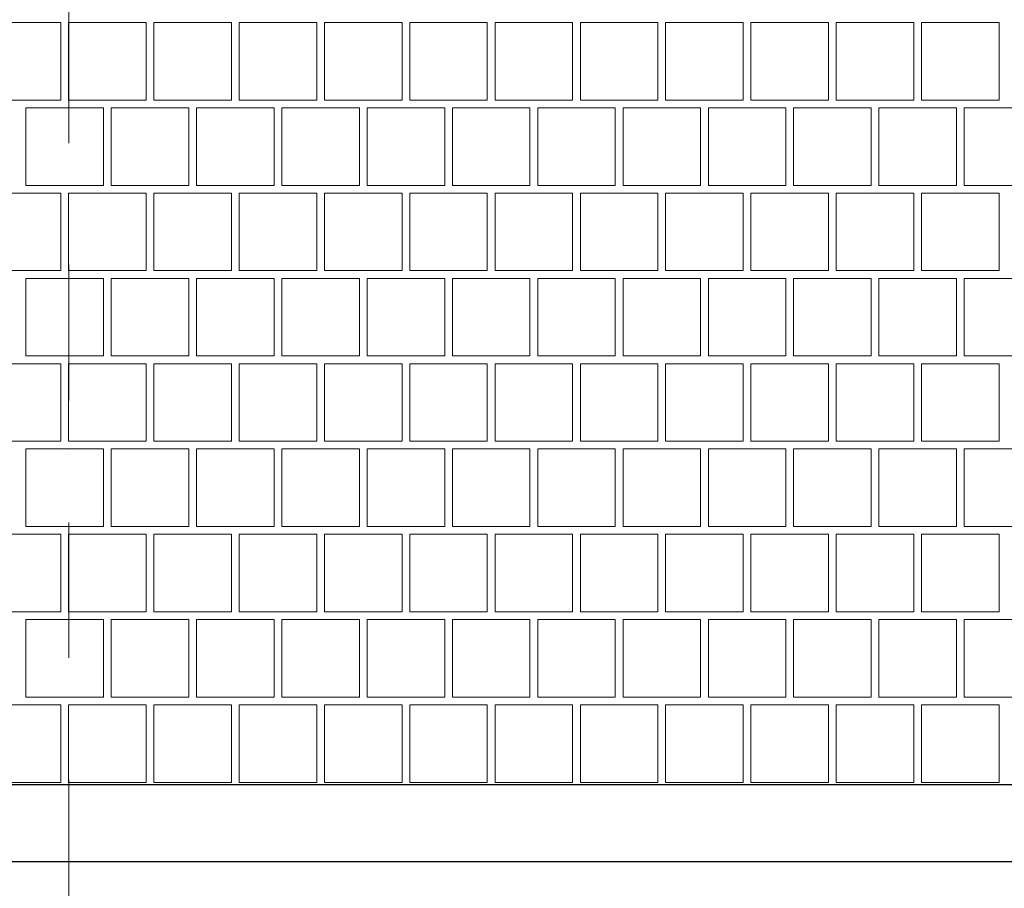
# Model space of a CAD drawing. Header units: millimetres. Extents: x -126271 to -88962, y -179170 to 5194.
# Tile 20 of 66: x -121994 to -120711, y -105392 to -104260. Entities that reach past the tile are written whole.
import ezdxf
from ezdxf.enums import TextEntityAlignment as Align

# ---------------------------------------------------------------- set-up
doc = ezdxf.new("R2010")
doc.units = ezdxf.units.MM
doc.header["$MEASUREMENT"] = 0
doc.linetypes.add('Kropki i Kreski', pattern=[335.138881, 176.388884, -88.194442, 0, -70.555556])
for name, color, linetype, lineweight, true_color in [('Nowe_2D - Rysunki i Obrazki_Nr_pióra__105', 7, 'Continuous', 13, 0xcccccc), ('Nowe_2D - Rysunki i Obrazki_Nr_pióra__61', 7, 'Continuous', 18, 0x6a6a6a), ('Nowe_Wymiarowanie - Ogólne_Nr_pióra__81', 7, 'Continuous', 13, 0x6a6a6a)]:
    doc.layers.add(name, color=color, linetype=linetype, lineweight=lineweight, true_color=true_color)
for name, color, linetype, lineweight in [('Nowe_2D - Rysunki i Obrazki_Nr_pióra__22', 8, 'Continuous', 25), ('Nowe_Osie_Nr_pióra__4', 8, 'Continuous', 13), ('Nowe_Wymiarowanie - Ogólne_Nr_pióra__42', 8, 'Continuous', 25)]:
    doc.layers.add(name, color=color, linetype=linetype, lineweight=lineweight)
doc.layers.add('Nowe_Osie', color=7, linetype='Continuous')
doc.layers.add('Nowe_Wymiarowanie - Ogólne', color=7, linetype='Continuous')
doc.styles.add('STYL_AUTOMATYCZNY_1', font='arial.ttf')
doc.dimstyles.new('STYL_AUTOMATYCZNY__1', dxfattribs={"dimtxt": 150, "dimasz": 47.5, "dimexe": 0.18, "dimexo": 0.0625, "dimgap": 0, "dimtad": 1, "dimtih": 1, "dimtoh": 1, "dimdec": 0, "dimlfac": 0.1, "dimzin": 0, "dimdsep": 46, "dimtxsty": 'STYL_AUTOMATYCZNY_1', "dimblk": 'ARROWHEAD_6', "dimblk1": 'ARROWHEAD_6', "dimblk2": 'ARROWHEAD_6', "dimcen": 0.09, "dimse1": 1, "dimse2": 1, "dimclrd": 256, "dimclre": 256, "dimclrt": 8, "dimazin": 0, "dimtfac": 1, "dimtdec": 4, "dimtmove": 0, "dimatfit": 3, "dimfxl": 0, "dimtolj": 1, "dimtzin": 0, "dimarcsym": 0})

# ---------------------------------------------------------------- blocks, each defined once
blk = doc.blocks.new('*X78')
at = {"layer": 'Nowe_2D - Rysunki i Obrazki_Nr_pióra__105', "color": 254, "linetype": 'Continuous', "lineweight": 13, "true_color": 0xcccccc}
for p, q in [((-122041.1, -104263.9), (-121990.6, -104263.9)), ((-121940.1, -104263.9), (-121990.6, -104263.9)), ((-121940.1, -104364.9), (-121940.1, -104263.9)), ((-121829, -104263.9), (-121930, -104263.9)), ((-121930, -104263.9), (-121930, -104364.9)), ((-121829, -104364.9), (-121829, -104263.9)), ((-121818.9, -104364.9), (-121818.9, -104263.9)), ((-121818.9, -104263.9), (-121768.4, -104263.9)), ((-121717.9, -104263.9), (-121768.4, -104263.9)), ((-121717.9, -104364.9), (-121717.9, -104263.9)), ((-121606.8, -104263.9), (-121707.8, -104263.9)), ((-121707.8, -104263.9), (-121707.8, -104364.9)), ((-121606.8, -104364.9), (-121606.8, -104263.9)), ((-121596.7, -104364.9), (-121596.7, -104263.9)), ((-121596.7, -104263.9), (-121546.2, -104263.9)), ((-121495.7, -104263.9), (-121546.2, -104263.9)), ((-121495.7, -104364.9), (-121495.7, -104263.9)), ((-121384.6, -104263.9), (-121485.6, -104263.9)), ((-121485.6, -104263.9), (-121485.6, -104364.9)), ((-121384.6, -104364.9), (-121384.6, -104263.9)), ((-121374.5, -104364.9), (-121374.5, -104263.9)), ((-121374.5, -104263.9), (-121324, -104263.9)), ((-121273.5, -104263.9), (-121324, -104263.9)), ((-121273.5, -104364.9), (-121273.5, -104263.9)), ((-121162.4, -104263.9), (-121263.4, -104263.9)), ((-121263.4, -104263.9), (-121263.4, -104364.9)), ((-121162.4, -104364.9), (-121162.4, -104263.9)), ((-121152.3, -104364.9), (-121152.3, -104263.9)), ((-121152.3, -104263.9), (-121101.8, -104263.9)), ((-121051.3, -104263.9), (-121101.8, -104263.9)), ((-121051.3, -104364.9), (-121051.3, -104263.9)), ((-120940.2, -104263.9), (-121041.2, -104263.9)), ((-121041.2, -104263.9), (-121041.2, -104364.9)), ((-120940.2, -104364.9), (-120940.2, -104263.9)), ((-120930.1, -104364.9), (-120930.1, -104263.9)), ((-120930.1, -104263.9), (-120879.6, -104263.9)), ((-120829.1, -104263.9), (-120879.6, -104263.9)), ((-120829.1, -104364.9), (-120829.1, -104263.9)), ((-120718, -104263.9), (-120819, -104263.9)), ((-120819, -104263.9), (-120819, -104364.9)), ((-120718, -104364.9), (-120718, -104263.9)), ((-121990.6, -104364.9), (-122041.1, -104364.9)), ((-121990.6, -104364.9), (-121940.1, -104364.9)), ((-121930, -104364.9), (-121829, -104364.9)), ((-121768.4, -104364.9), (-121818.9, -104364.9)), ((-121768.4, -104364.9), (-121717.9, -104364.9)), ((-121707.8, -104364.9), (-121606.8, -104364.9)), ((-121546.2, -104364.9), (-121596.7, -104364.9)), ((-121546.2, -104364.9), (-121495.7, -104364.9)), ((-121485.6, -104364.9), (-121384.6, -104364.9)), ((-121324, -104364.9), (-121374.5, -104364.9)), ((-121324, -104364.9), (-121273.5, -104364.9)), ((-121263.4, -104364.9), (-121162.4, -104364.9)), ((-121101.8, -104364.9), (-121152.3, -104364.9)), ((-121101.8, -104364.9), (-121051.3, -104364.9)), ((-121041.2, -104364.9), (-120940.2, -104364.9)), ((-120879.6, -104364.9), (-120930.1, -104364.9)), ((-120879.6, -104364.9), (-120829.1, -104364.9)), ((-120819, -104364.9), (-120718, -104364.9)), ((-121884.5, -104375), (-121985.5, -104375)), ((-121985.5, -104375), (-121985.5, -104476)), ((-121884.5, -104476), (-121884.5, -104375)), ((-121773.4, -104375), (-121874.4, -104375)), ((-121874.4, -104375), (-121874.4, -104476)), ((-121773.4, -104476), (-121773.4, -104375)), ((-121662.3, -104375), (-121763.3, -104375)), ((-121763.3, -104375), (-121763.3, -104476)), ((-121662.3, -104476), (-121662.3, -104375)), ((-121551.2, -104375), (-121652.2, -104375)), ((-121652.2, -104375), (-121652.2, -104476)), ((-121551.2, -104476), (-121551.2, -104375)), ((-121440.1, -104375), (-121541.1, -104375)), ((-121541.1, -104375), (-121541.1, -104476)), ((-121440.1, -104476), (-121440.1, -104375)), ((-121329, -104375), (-121430, -104375)), ((-121430, -104375), (-121430, -104476)), ((-121329, -104476), (-121329, -104375)), ((-121217.9, -104375), (-121318.9, -104375)), ((-121318.9, -104375), (-121318.9, -104476)), ((-121217.9, -104476), (-121217.9, -104375)), ((-121106.8, -104375), (-121207.8, -104375)), ((-121207.8, -104375), (-121207.8, -104476)), ((-121106.8, -104476), (-121106.8, -104375)), ((-120995.7, -104375), (-121096.7, -104375)), ((-121096.7, -104375), (-121096.7, -104476)), ((-120995.7, -104476), (-120995.7, -104375)), ((-120884.6, -104375), (-120985.6, -104375)), ((-120985.6, -104375), (-120985.6, -104476)), ((-120884.6, -104476), (-120884.6, -104375)), ((-120773.5, -104375), (-120874.5, -104375)), ((-120874.5, -104375), (-120874.5, -104476)), ((-120773.5, -104476), (-120773.5, -104375)), ((-120662.4, -104375), (-120763.4, -104375)), ((-120763.4, -104375), (-120763.4, -104476)), ((-121985.5, -104476), (-121884.5, -104476)), ((-121874.4, -104476), (-121773.4, -104476)), ((-121763.3, -104476), (-121662.3, -104476)), ((-121652.2, -104476), (-121551.2, -104476)), ((-121541.1, -104476), (-121440.1, -104476)), ((-121430, -104476), (-121329, -104476)), ((-121318.9, -104476), (-121217.9, -104476)), ((-121207.8, -104476), (-121106.8, -104476)), ((-121096.7, -104476), (-120995.7, -104476)), ((-120985.6, -104476), (-120884.6, -104476)), ((-120874.5, -104476), (-120773.5, -104476)), ((-120763.4, -104476), (-120662.4, -104476)), ((-122041.1, -104486.1), (-121990.6, -104486.1)), ((-121940.1, -104486.1), (-121990.6, -104486.1)), ((-121940.1, -104587.1), (-121940.1, -104486.1)), ((-121829, -104486.1), (-121930, -104486.1)), ((-121930, -104486.1), (-121930, -104587.1)), ((-121829, -104587.1), (-121829, -104486.1)), ((-121818.9, -104587.1), (-121818.9, -104486.1)), ((-121818.9, -104486.1), (-121768.4, -104486.1)), ((-121717.9, -104486.1), (-121768.4, -104486.1)), ((-121717.9, -104587.1), (-121717.9, -104486.1)), ((-121606.8, -104486.1), (-121707.8, -104486.1)), ((-121707.8, -104486.1), (-121707.8, -104587.1)), ((-121606.8, -104587.1), (-121606.8, -104486.1)), ((-121596.7, -104587.1), (-121596.7, -104486.1)), ((-121596.7, -104486.1), (-121546.2, -104486.1)), ((-121495.7, -104486.1), (-121546.2, -104486.1)), ((-121495.7, -104587.1), (-121495.7, -104486.1)), ((-121384.6, -104486.1), (-121485.6, -104486.1)), ((-121485.6, -104486.1), (-121485.6, -104587.1)), ((-121384.6, -104587.1), (-121384.6, -104486.1)), ((-121374.5, -104587.1), (-121374.5, -104486.1)), ((-121374.5, -104486.1), (-121324, -104486.1)), ((-121273.5, -104486.1), (-121324, -104486.1)), ((-121273.5, -104587.1), (-121273.5, -104486.1)), ((-121162.4, -104486.1), (-121263.4, -104486.1)), ((-121263.4, -104486.1), (-121263.4, -104587.1)), ((-121162.4, -104587.1), (-121162.4, -104486.1)), ((-121152.3, -104587.1), (-121152.3, -104486.1)), ((-121152.3, -104486.1), (-121101.8, -104486.1)), ((-121051.3, -104486.1), (-121101.8, -104486.1)), ((-121051.3, -104587.1), (-121051.3, -104486.1)), ((-120940.2, -104486.1), (-121041.2, -104486.1)), ((-121041.2, -104486.1), (-121041.2, -104587.1)), ((-120940.2, -104587.1), (-120940.2, -104486.1)), ((-120930.1, -104587.1), (-120930.1, -104486.1)), ((-120930.1, -104486.1), (-120879.6, -104486.1)), ((-120829.1, -104486.1), (-120879.6, -104486.1)), ((-120829.1, -104587.1), (-120829.1, -104486.1)), ((-120718, -104486.1), (-120819, -104486.1)), ((-120819, -104486.1), (-120819, -104587.1)), ((-120718, -104587.1), (-120718, -104486.1)), ((-121990.6, -104587.1), (-122041.1, -104587.1)), ((-121990.6, -104587.1), (-121940.1, -104587.1)), ((-121884.5, -104597.2), (-121985.5, -104597.2)), ((-121985.5, -104597.2), (-121985.5, -104698.2)), ((-121930, -104587.1), (-121829, -104587.1)), ((-121884.5, -104698.2), (-121884.5, -104597.2)), ((-121773.4, -104597.2), (-121874.4, -104597.2)), ((-121874.4, -104597.2), (-121874.4, -104698.2)), ((-121768.4, -104587.1), (-121818.9, -104587.1)), ((-121773.4, -104698.2), (-121773.4, -104597.2)), ((-121768.4, -104587.1), (-121717.9, -104587.1)), ((-121662.3, -104597.2), (-121763.3, -104597.2)), ((-121763.3, -104597.2), (-121763.3, -104698.2)), ((-121707.8, -104587.1), (-121606.8, -104587.1)), ((-121662.3, -104698.2), (-121662.3, -104597.2)), ((-121551.2, -104597.2), (-121652.2, -104597.2)), ((-121652.2, -104597.2), (-121652.2, -104698.2)), ((-121546.2, -104587.1), (-121596.7, -104587.1)), ((-121551.2, -104698.2), (-121551.2, -104597.2)), ((-121546.2, -104587.1), (-121495.7, -104587.1)), ((-121440.1, -104597.2), (-121541.1, -104597.2)), ((-121541.1, -104597.2), (-121541.1, -104698.2)), ((-121485.6, -104587.1), (-121384.6, -104587.1)), ((-121440.1, -104698.2), (-121440.1, -104597.2)), ((-121329, -104597.2), (-121430, -104597.2)), ((-121430, -104597.2), (-121430, -104698.2)), ((-121324, -104587.1), (-121374.5, -104587.1)), ((-121329, -104698.2), (-121329, -104597.2)), ((-121324, -104587.1), (-121273.5, -104587.1)), ((-121217.9, -104597.2), (-121318.9, -104597.2)), ((-121318.9, -104597.2), (-121318.9, -104698.2)), ((-121263.4, -104587.1), (-121162.4, -104587.1)), ((-121217.9, -104698.2), (-121217.9, -104597.2)), ((-121106.8, -104597.2), (-121207.8, -104597.2)), ((-121207.8, -104597.2), (-121207.8, -104698.2)), ((-121101.8, -104587.1), (-121152.3, -104587.1)), ((-121106.8, -104698.2), (-121106.8, -104597.2)), ((-121101.8, -104587.1), (-121051.3, -104587.1)), ((-120995.7, -104597.2), (-121096.7, -104597.2)), ((-121096.7, -104597.2), (-121096.7, -104698.2)), ((-121041.2, -104587.1), (-120940.2, -104587.1)), ((-120995.7, -104698.2), (-120995.7, -104597.2)), ((-120884.6, -104597.2), (-120985.6, -104597.2)), ((-120985.6, -104597.2), (-120985.6, -104698.2)), ((-120879.6, -104587.1), (-120930.1, -104587.1)), ((-120884.6, -104698.2), (-120884.6, -104597.2)), ((-120879.6, -104587.1), (-120829.1, -104587.1)), ((-120773.5, -104597.2), (-120874.5, -104597.2)), ((-120874.5, -104597.2), (-120874.5, -104698.2)), ((-120819, -104587.1), (-120718, -104587.1)), ((-120773.5, -104698.2), (-120773.5, -104597.2)), ((-120662.4, -104597.2), (-120763.4, -104597.2)), ((-120763.4, -104597.2), (-120763.4, -104698.2)), ((-121985.5, -104698.2), (-121884.5, -104698.2)), ((-121874.4, -104698.2), (-121773.4, -104698.2)), ((-121763.3, -104698.2), (-121662.3, -104698.2)), ((-121652.2, -104698.2), (-121551.2, -104698.2)), ((-121541.1, -104698.2), (-121440.1, -104698.2)), ((-121430, -104698.2), (-121329, -104698.2)), ((-121318.9, -104698.2), (-121217.9, -104698.2)), ((-121207.8, -104698.2), (-121106.8, -104698.2)), ((-121096.7, -104698.2), (-120995.7, -104698.2)), ((-120985.6, -104698.2), (-120884.6, -104698.2)), ((-120874.5, -104698.2), (-120773.5, -104698.2)), ((-120763.4, -104698.2), (-120662.4, -104698.2)), ((-122041.1, -104708.3), (-121990.6, -104708.3)), ((-121940.1, -104708.3), (-121990.6, -104708.3)), ((-121940.1, -104809.3), (-121940.1, -104708.3)), ((-121829, -104708.3), (-121930, -104708.3)), ((-121930, -104708.3), (-121930, -104809.3)), ((-121829, -104809.3), (-121829, -104708.3)), ((-121818.9, -104809.3), (-121818.9, -104708.3)), ((-121818.9, -104708.3), (-121768.4, -104708.3)), ((-121717.9, -104708.3), (-121768.4, -104708.3)), ((-121717.9, -104809.3), (-121717.9, -104708.3)), ((-121606.8, -104708.3), (-121707.8, -104708.3)), ((-121707.8, -104708.3), (-121707.8, -104809.3)), ((-121606.8, -104809.3), (-121606.8, -104708.3)), ((-121596.7, -104809.3), (-121596.7, -104708.3)), ((-121596.7, -104708.3), (-121546.2, -104708.3)), ((-121495.7, -104708.3), (-121546.2, -104708.3)), ((-121495.7, -104809.3), (-121495.7, -104708.3)), ((-121384.6, -104708.3), (-121485.6, -104708.3)), ((-121485.6, -104708.3), (-121485.6, -104809.3)), ((-121384.6, -104809.3), (-121384.6, -104708.3)), ((-121374.5, -104809.3), (-121374.5, -104708.3)), ((-121374.5, -104708.3), (-121324, -104708.3)), ((-121273.5, -104708.3), (-121324, -104708.3)), ((-121273.5, -104809.3), (-121273.5, -104708.3)), ((-121162.4, -104708.3), (-121263.4, -104708.3)), ((-121263.4, -104708.3), (-121263.4, -104809.3)), ((-121162.4, -104809.3), (-121162.4, -104708.3)), ((-121152.3, -104809.3), (-121152.3, -104708.3)), ((-121152.3, -104708.3), (-121101.8, -104708.3)), ((-121051.3, -104708.3), (-121101.8, -104708.3)), ((-121051.3, -104809.3), (-121051.3, -104708.3)), ((-120940.2, -104708.3), (-121041.2, -104708.3)), ((-121041.2, -104708.3), (-121041.2, -104809.3)), ((-120940.2, -104809.3), (-120940.2, -104708.3)), ((-120930.1, -104809.3), (-120930.1, -104708.3)), ((-120930.1, -104708.3), (-120879.6, -104708.3)), ((-120829.1, -104708.3), (-120879.6, -104708.3)), ((-120829.1, -104809.3), (-120829.1, -104708.3)), ((-120718, -104708.3), (-120819, -104708.3)), ((-120819, -104708.3), (-120819, -104809.3)), ((-120718, -104809.3), (-120718, -104708.3)), ((-121990.6, -104809.3), (-122041.1, -104809.3)), ((-121990.6, -104809.3), (-121940.1, -104809.3)), ((-121930, -104809.3), (-121829, -104809.3)), ((-121768.4, -104809.3), (-121818.9, -104809.3)), ((-121768.4, -104809.3), (-121717.9, -104809.3)), ((-121707.8, -104809.3), (-121606.8, -104809.3)), ((-121546.2, -104809.3), (-121596.7, -104809.3)), ((-121546.2, -104809.3), (-121495.7, -104809.3)), ((-121485.6, -104809.3), (-121384.6, -104809.3)), ((-121324, -104809.3), (-121374.5, -104809.3)), ((-121324, -104809.3), (-121273.5, -104809.3)), ((-121263.4, -104809.3), (-121162.4, -104809.3)), ((-121101.8, -104809.3), (-121152.3, -104809.3)), ((-121101.8, -104809.3), (-121051.3, -104809.3)), ((-121041.2, -104809.3), (-120940.2, -104809.3)), ((-120879.6, -104809.3), (-120930.1, -104809.3)), ((-120879.6, -104809.3), (-120829.1, -104809.3)), ((-120819, -104809.3), (-120718, -104809.3)), ((-121884.5, -104819.4), (-121985.5, -104819.4)), ((-121985.5, -104819.4), (-121985.5, -104920.4)), ((-121884.5, -104920.4), (-121884.5, -104819.4)), ((-121773.4, -104819.4), (-121874.4, -104819.4)), ((-121874.4, -104819.4), (-121874.4, -104920.4)), ((-121773.4, -104920.4), (-121773.4, -104819.4)), ((-121662.3, -104819.4), (-121763.3, -104819.4)), ((-121763.3, -104819.4), (-121763.3, -104920.4)), ((-121662.3, -104920.4), (-121662.3, -104819.4)), ((-121551.2, -104819.4), (-121652.2, -104819.4)), ((-121652.2, -104819.4), (-121652.2, -104920.4)), ((-121551.2, -104920.4), (-121551.2, -104819.4)), ((-121440.1, -104819.4), (-121541.1, -104819.4)), ((-121541.1, -104819.4), (-121541.1, -104920.4)), ((-121440.1, -104920.4), (-121440.1, -104819.4)), ((-121329, -104819.4), (-121430, -104819.4)), ((-121430, -104819.4), (-121430, -104920.4)), ((-121329, -104920.4), (-121329, -104819.4)), ((-121217.9, -104819.4), (-121318.9, -104819.4)), ((-121318.9, -104819.4), (-121318.9, -104920.4)), ((-121217.9, -104920.4), (-121217.9, -104819.4)), ((-121106.8, -104819.4), (-121207.8, -104819.4)), ((-121207.8, -104819.4), (-121207.8, -104920.4)), ((-121106.8, -104920.4), (-121106.8, -104819.4)), ((-120995.7, -104819.4), (-121096.7, -104819.4)), ((-121096.7, -104819.4), (-121096.7, -104920.4)), ((-120995.7, -104920.4), (-120995.7, -104819.4)), ((-120884.6, -104819.4), (-120985.6, -104819.4)), ((-120985.6, -104819.4), (-120985.6, -104920.4)), ((-120884.6, -104920.4), (-120884.6, -104819.4)), ((-120773.5, -104819.4), (-120874.5, -104819.4)), ((-120874.5, -104819.4), (-120874.5, -104920.4)), ((-120773.5, -104920.4), (-120773.5, -104819.4)), ((-120662.4, -104819.4), (-120763.4, -104819.4)), ((-120763.4, -104819.4), (-120763.4, -104920.4)), ((-121985.5, -104920.4), (-121884.5, -104920.4)), ((-121874.4, -104920.4), (-121773.4, -104920.4)), ((-121763.3, -104920.4), (-121662.3, -104920.4)), ((-121652.2, -104920.4), (-121551.2, -104920.4)), ((-121541.1, -104920.4), (-121440.1, -104920.4)), ((-121430, -104920.4), (-121329, -104920.4)), ((-121318.9, -104920.4), (-121217.9, -104920.4)), ((-121207.8, -104920.4), (-121106.8, -104920.4)), ((-121096.7, -104920.4), (-120995.7, -104920.4)), ((-120985.6, -104920.4), (-120884.6, -104920.4)), ((-120874.5, -104920.4), (-120773.5, -104920.4)), ((-120763.4, -104920.4), (-120662.4, -104920.4)), ((-122041.1, -104930.5), (-121990.6, -104930.5)), ((-121940.1, -104930.5), (-121990.6, -104930.5)), ((-121940.1, -105031.5), (-121940.1, -104930.5)), ((-121829, -104930.5), (-121930, -104930.5)), ((-121930, -104930.5), (-121930, -105031.5)), ((-121829, -105031.5), (-121829, -104930.5)), ((-121818.9, -105031.5), (-121818.9, -104930.5)), ((-121818.9, -104930.5), (-121768.4, -104930.5)), ((-121717.9, -104930.5), (-121768.4, -104930.5)), ((-121717.9, -105031.5), (-121717.9, -104930.5)), ((-121606.8, -104930.5), (-121707.8, -104930.5)), ((-121707.8, -104930.5), (-121707.8, -105031.5)), ((-121606.8, -105031.5), (-121606.8, -104930.5)), ((-121596.7, -105031.5), (-121596.7, -104930.5)), ((-121596.7, -104930.5), (-121546.2, -104930.5)), ((-121495.7, -104930.5), (-121546.2, -104930.5)), ((-121495.7, -105031.5), (-121495.7, -104930.5)), ((-121384.6, -104930.5), (-121485.6, -104930.5)), ((-121485.6, -104930.5), (-121485.6, -105031.5)), ((-121384.6, -105031.5), (-121384.6, -104930.5)), ((-121374.5, -105031.5), (-121374.5, -104930.5)), ((-121374.5, -104930.5), (-121324, -104930.5)), ((-121273.5, -104930.5), (-121324, -104930.5)), ((-121273.5, -105031.5), (-121273.5, -104930.5)), ((-121162.4, -104930.5), (-121263.4, -104930.5)), ((-121263.4, -104930.5), (-121263.4, -105031.5)), ((-121162.4, -105031.5), (-121162.4, -104930.5)), ((-121152.3, -105031.5), (-121152.3, -104930.5)), ((-121152.3, -104930.5), (-121101.8, -104930.5)), ((-121051.3, -104930.5), (-121101.8, -104930.5)), ((-121051.3, -105031.5), (-121051.3, -104930.5)), ((-120940.2, -104930.5), (-121041.2, -104930.5)), ((-121041.2, -104930.5), (-121041.2, -105031.5)), ((-120940.2, -105031.5), (-120940.2, -104930.5)), ((-120930.1, -105031.5), (-120930.1, -104930.5)), ((-120930.1, -104930.5), (-120879.6, -104930.5)), ((-120829.1, -104930.5), (-120879.6, -104930.5)), ((-120829.1, -105031.5), (-120829.1, -104930.5)), ((-120718, -104930.5), (-120819, -104930.5)), ((-120819, -104930.5), (-120819, -105031.5)), ((-120718, -105031.5), (-120718, -104930.5)), ((-121990.6, -105031.5), (-122041.1, -105031.5)), ((-121990.6, -105031.5), (-121940.1, -105031.5)), ((-121930, -105031.5), (-121829, -105031.5)), ((-121768.4, -105031.5), (-121818.9, -105031.5)), ((-121768.4, -105031.5), (-121717.9, -105031.5)), ((-121707.8, -105031.5), (-121606.8, -105031.5)), ((-121546.2, -105031.5), (-121596.7, -105031.5)), ((-121546.2, -105031.5), (-121495.7, -105031.5)), ((-121485.6, -105031.5), (-121384.6, -105031.5)), ((-121324, -105031.5), (-121374.5, -105031.5)), ((-121324, -105031.5), (-121273.5, -105031.5)), ((-121263.4, -105031.5), (-121162.4, -105031.5)), ((-121101.8, -105031.5), (-121152.3, -105031.5)), ((-121101.8, -105031.5), (-121051.3, -105031.5)), ((-121041.2, -105031.5), (-120940.2, -105031.5)), ((-120879.6, -105031.5), (-120930.1, -105031.5)), ((-120879.6, -105031.5), (-120829.1, -105031.5)), ((-120819, -105031.5), (-120718, -105031.5)), ((-121884.5, -105041.6), (-121985.5, -105041.6)), ((-121985.5, -105041.6), (-121985.5, -105142.6)), ((-121884.5, -105142.6), (-121884.5, -105041.6)), ((-121773.4, -105041.6), (-121874.4, -105041.6)), ((-121874.4, -105041.6), (-121874.4, -105142.6)), ((-121773.4, -105142.6), (-121773.4, -105041.6)), ((-121662.3, -105041.6), (-121763.3, -105041.6)), ((-121763.3, -105041.6), (-121763.3, -105142.6)), ((-121662.3, -105142.6), (-121662.3, -105041.6)), ((-121551.2, -105041.6), (-121652.2, -105041.6)), ((-121652.2, -105041.6), (-121652.2, -105142.6)), ((-121551.2, -105142.6), (-121551.2, -105041.6)), ((-121440.1, -105041.6), (-121541.1, -105041.6)), ((-121541.1, -105041.6), (-121541.1, -105142.6)), ((-121440.1, -105142.6), (-121440.1, -105041.6)), ((-121329, -105041.6), (-121430, -105041.6)), ((-121430, -105041.6), (-121430, -105142.6)), ((-121329, -105142.6), (-121329, -105041.6)), ((-121217.9, -105041.6), (-121318.9, -105041.6)), ((-121318.9, -105041.6), (-121318.9, -105142.6)), ((-121217.9, -105142.6), (-121217.9, -105041.6)), ((-121106.8, -105041.6), (-121207.8, -105041.6)), ((-121207.8, -105041.6), (-121207.8, -105142.6)), ((-121106.8, -105142.6), (-121106.8, -105041.6)), ((-120995.7, -105041.6), (-121096.7, -105041.6)), ((-121096.7, -105041.6), (-121096.7, -105142.6)), ((-120995.7, -105142.6), (-120995.7, -105041.6)), ((-120884.6, -105041.6), (-120985.6, -105041.6)), ((-120985.6, -105041.6), (-120985.6, -105142.6)), ((-120884.6, -105142.6), (-120884.6, -105041.6)), ((-120773.5, -105041.6), (-120874.5, -105041.6)), ((-120874.5, -105041.6), (-120874.5, -105142.6)), ((-120773.5, -105142.6), (-120773.5, -105041.6)), ((-120662.4, -105041.6), (-120763.4, -105041.6)), ((-120763.4, -105041.6), (-120763.4, -105142.6)), ((-121985.5, -105142.6), (-121884.5, -105142.6)), ((-121874.4, -105142.6), (-121773.4, -105142.6)), ((-121763.3, -105142.6), (-121662.3, -105142.6)), ((-121652.2, -105142.6), (-121551.2, -105142.6)), ((-121541.1, -105142.6), (-121440.1, -105142.6)), ((-121430, -105142.6), (-121329, -105142.6)), ((-121318.9, -105142.6), (-121217.9, -105142.6)), ((-121207.8, -105142.6), (-121106.8, -105142.6)), ((-121096.7, -105142.6), (-120995.7, -105142.6)), ((-120985.6, -105142.6), (-120884.6, -105142.6)), ((-120874.5, -105142.6), (-120773.5, -105142.6)), ((-120763.4, -105142.6), (-120662.4, -105142.6)), ((-122041.1, -105152.7), (-121990.6, -105152.7)), ((-121940.1, -105152.7), (-121990.6, -105152.7)), ((-121940.1, -105253.7), (-121940.1, -105152.7)), ((-121829, -105152.7), (-121930, -105152.7)), ((-121930, -105152.7), (-121930, -105253.7)), ((-121829, -105253.7), (-121829, -105152.7)), ((-121818.9, -105253.7), (-121818.9, -105152.7)), ((-121818.9, -105152.7), (-121768.4, -105152.7)), ((-121717.9, -105152.7), (-121768.4, -105152.7)), ((-121717.9, -105253.7), (-121717.9, -105152.7)), ((-121606.8, -105152.7), (-121707.8, -105152.7)), ((-121707.8, -105152.7), (-121707.8, -105253.7)), ((-121606.8, -105253.7), (-121606.8, -105152.7)), ((-121596.7, -105253.7), (-121596.7, -105152.7)), ((-121596.7, -105152.7), (-121546.2, -105152.7)), ((-121495.7, -105152.7), (-121546.2, -105152.7)), ((-121495.7, -105253.7), (-121495.7, -105152.7)), ((-121384.6, -105152.7), (-121485.6, -105152.7)), ((-121485.6, -105152.7), (-121485.6, -105253.7)), ((-121384.6, -105253.7), (-121384.6, -105152.7)), ((-121374.5, -105253.7), (-121374.5, -105152.7)), ((-121374.5, -105152.7), (-121324, -105152.7)), ((-121273.5, -105152.7), (-121324, -105152.7)), ((-121273.5, -105253.7), (-121273.5, -105152.7)), ((-121162.4, -105152.7), (-121263.4, -105152.7)), ((-121263.4, -105152.7), (-121263.4, -105253.7)), ((-121162.4, -105253.7), (-121162.4, -105152.7)), ((-121152.3, -105253.7), (-121152.3, -105152.7)), ((-121152.3, -105152.7), (-121101.8, -105152.7)), ((-121051.3, -105152.7), (-121101.8, -105152.7)), ((-121051.3, -105253.7), (-121051.3, -105152.7)), ((-120940.2, -105152.7), (-121041.2, -105152.7)), ((-121041.2, -105152.7), (-121041.2, -105253.7)), ((-120940.2, -105253.7), (-120940.2, -105152.7)), ((-120930.1, -105253.7), (-120930.1, -105152.7)), ((-120930.1, -105152.7), (-120879.6, -105152.7)), ((-120829.1, -105152.7), (-120879.6, -105152.7)), ((-120829.1, -105253.7), (-120829.1, -105152.7)), ((-120718, -105152.7), (-120819, -105152.7)), ((-120819, -105152.7), (-120819, -105253.7)), ((-120718, -105253.7), (-120718, -105152.7)), ((-121990.6, -105253.7), (-122041.1, -105253.7)), ((-121990.6, -105253.7), (-121940.1, -105253.7)), ((-121930, -105253.7), (-121829, -105253.7)), ((-121768.4, -105253.7), (-121818.9, -105253.7)), ((-121768.4, -105253.7), (-121717.9, -105253.7)), ((-121707.8, -105253.7), (-121606.8, -105253.7)), ((-121546.2, -105253.7), (-121596.7, -105253.7)), ((-121546.2, -105253.7), (-121495.7, -105253.7)), ((-121485.6, -105253.7), (-121384.6, -105253.7)), ((-121324, -105253.7), (-121374.5, -105253.7)), ((-121324, -105253.7), (-121273.5, -105253.7)), ((-121263.4, -105253.7), (-121162.4, -105253.7)), ((-121101.8, -105253.7), (-121152.3, -105253.7)), ((-121101.8, -105253.7), (-121051.3, -105253.7)), ((-121041.2, -105253.7), (-120940.2, -105253.7)), ((-120879.6, -105253.7), (-120930.1, -105253.7)), ((-120879.6, -105253.7), (-120829.1, -105253.7)), ((-120819, -105253.7), (-120718, -105253.7))]:
    blk.add_line(p, q, dxfattribs=at)
blk = doc.blocks.new('Wypełnienie_6_1', base_point=(0, 0))
at = {"layer": 'Nowe_2D - Rysunki i Obrazki_Nr_pióra__61', "color": 251, "linetype": 'Continuous', "lineweight": 18, "true_color": 0x6a6a6a, "flags": 128}
blk.add_lwpolyline([(-123919.5, -89334.3), (-123919.5, -89156.6), (-111869.6, -89156.6), (-111869.6, -88443.6), (-106115.7, -88443.6), (-106115.7, -89156.6), (-92839.5, -89156.6), (-92839.5, -102678.1), (-92839.5, -102776.9), (-92839.5, -105256.6), (-123919.5, -105256.6), (-123919.5, -90576.6), (-125357.6, -90576.6), (-125357.6, -89334.3)], close=True, dxfattribs=at)
at = {"layer": 'Nowe_2D - Rysunki i Obrazki_Nr_pióra__105', "color": 254, "linetype": 'Continuous', "lineweight": 13, "true_color": 0xcccccc}
blk.add_blockref('*X78', (0, 0), dxfattribs=at)
blk = doc.blocks.new('Standardowy znacznik osi_4')
at = {"layer": 'Nowe_Osie_Nr_pióra__4', "color": 8, "linetype": 'Kropki i Kreski', "lineweight": 13}
blk.add_line((1000, 0), (16473, 0), dxfattribs=at)
at = {"layer": 'Nowe_Osie_Nr_pióra__4', "color": 8, "lineweight": 13, "style": 'STYL_AUTOMATYCZNY_1'}
for tag, p in [('AC_MarkerText_1_0', (-67.9, -57.1)), ('AC_MarkerText_1_1', (17905.2, -57.1))]:
    blk.add_attdef(tag, text='', height=250, rotation=270, dxfattribs=at).set_placement(p, align=Align.TOP_CENTER)
blk = doc.blocks.new('*D343')
at = {"layer": 'Nowe_Wymiarowanie - Ogólne_Nr_pióra__81', "color": 251, "linetype": 'Continuous', "lineweight": 13, "true_color": 0x6a6a6a}
for p, q in [((-121039.5, -105779.7), (-121039.5, -105873.5)), ((-119619.5, -105779.7), (-119619.5, -105873.5)), ((-121064.5, -105851.6), (-121014.5, -105801.6)), ((-119644.5, -105851.6), (-119594.5, -105801.6)), ((-121039.5, -105826.6), (-121119.5, -105826.6)), ((-119619.5, -105826.6), (-121039.5, -105826.6)), ((-118229.5, -105826.6), (-119619.5, -105826.6))]:
    blk.add_line(p, q, dxfattribs=at)
at = {"layer": 'Nowe_Wymiarowanie - Ogólne_Nr_pióra__42', "color": 8, "lineweight": 25, "char_height": 150, "attachment_point": 7, "style": 'STYL_AUTOMATYCZNY_1'}
for s, insert in [('\\A1;{\\pql;\\fArial|b0|i0|c238|p0;\\W1.000000;8}', (-121014.5, -105796.6)), ('\\A1;{\\pql;\\fArial|b0|i0|c238|p0;\\W1.000000;142}', (-120443.9, -105796.6))]:
    blk.add_mtext(s, dxfattribs=dict(at, insert=insert))
blk = doc.blocks.new('ARROWHEAD_6')
at = {"color": 0, "linetype": 'Continuous', "lineweight": 0}
for p, q in [((-0.5, -0.5), (0.5, 0.5)), ((0, 0), (-1, 0))]:
    blk.add_line(p, q, dxfattribs=at)
blk = doc.blocks.new('*D344')
at = {"layer": 'Nowe_Wymiarowanie - Ogólne_Nr_pióra__81', "color": 251, "linetype": 'Continuous', "lineweight": 13, "true_color": 0x6a6a6a}
for p, q in [((-121144.5, -105851.6), (-121094.5, -105801.6)), ((-121064.5, -105851.6), (-121014.5, -105801.6)), ((-121039.5, -105826.6), (-121119.5, -105826.6))]:
    blk.add_line(p, q, dxfattribs=at)
blk = doc.blocks.new('*D345')
at = {"layer": 'Nowe_Wymiarowanie - Ogólne_Nr_pióra__81', "color": 251, "linetype": 'Continuous', "lineweight": 13, "true_color": 0x6a6a6a}
for p, q in [((-122319.5, -105779.7), (-122319.5, -105873.5)), ((-121119.5, -105779.7), (-121119.5, -105873.5)), ((-122294.5, -105801.6), (-122344.5, -105851.6)), ((-121144.5, -105851.6), (-121094.5, -105801.6)), ((-122319.5, -105826.6), (-122357, -105826.6)), ((-121119.5, -105826.6), (-122319.5, -105826.6)), ((-121039.5, -105826.6), (-121119.5, -105826.6))]:
    blk.add_line(p, q, dxfattribs=at)
at = {"layer": 'Nowe_Wymiarowanie - Ogólne_Nr_pióra__42', "color": 8, "lineweight": 25, "insert": (-121891.1, -105796.6), "char_height": 150, "attachment_point": 7, "style": 'STYL_AUTOMATYCZNY_1'}
blk.add_mtext('\\A1;{\\pql;\\fArial|b0|i0|c238|p0;\\W1.000000;120}', dxfattribs=at)
blk = doc.blocks.new('*D349')
at = {"layer": 'Nowe_Wymiarowanie - Ogólne_Nr_pióra__81', "color": 251, "linetype": 'Continuous', "lineweight": 13, "true_color": 0x6a6a6a}
for p, q in [((-121039.5, -106079.8), (-121039.5, -106173.6)), ((-112029.5, -106079.8), (-112029.5, -106173.6)), ((-121064.5, -106151.7), (-121014.5, -106101.7)), ((-112054.5, -106151.7), (-112004.5, -106101.7)), ((-112029.5, -106126.7), (-121039.5, -106126.7)), ((-105729.5, -106126.7), (-112029.5, -106126.7))]:
    blk.add_line(p, q, dxfattribs=at)
at = {"layer": 'Nowe_Wymiarowanie - Ogólne_Nr_pióra__42', "color": 8, "lineweight": 25, "insert": (-116706.1, -106096.7), "char_height": 150, "attachment_point": 7, "style": 'STYL_AUTOMATYCZNY_1'}
blk.add_mtext('\\A1;{\\pql;\\fArial|b0|i0|c238|p0;\\W1.000000;901}', dxfattribs=at)
blk = doc.blocks.new('*D350')
at = {"layer": 'Nowe_Wymiarowanie - Ogólne_Nr_pióra__81', "color": 251, "linetype": 'Continuous', "lineweight": 13, "true_color": 0x6a6a6a}
for p, q in [((-122319.5, -106079.8), (-122319.5, -106173.6)), ((-121039.5, -106079.8), (-121039.5, -106173.6)), ((-122294.5, -106101.7), (-122344.5, -106151.7)), ((-121064.5, -106151.7), (-121014.5, -106101.7)), ((-122319.5, -106126.7), (-122357, -106126.7)), ((-121039.5, -106126.7), (-122319.5, -106126.7)), ((-112029.5, -106126.7), (-121039.5, -106126.7))]:
    blk.add_line(p, q, dxfattribs=at)
at = {"layer": 'Nowe_Wymiarowanie - Ogólne_Nr_pióra__42', "color": 8, "lineweight": 25, "insert": (-121851.1, -106096.7), "char_height": 150, "attachment_point": 7, "style": 'STYL_AUTOMATYCZNY_1'}
blk.add_mtext('\\A1;{\\pql;\\fArial|b0|i0|c238|p0;\\W1.000000;128}', dxfattribs=at)
blk = doc.blocks.new('*D355')
at = {"layer": 'Nowe_Wymiarowanie - Ogólne_Nr_pióra__81', "color": 251, "linetype": 'Continuous', "lineweight": 13, "true_color": 0x6a6a6a}
for p, q in [((-122319.5, -106379.7), (-122319.5, -106473.5)), ((-121929.5, -106379.7), (-121929.5, -106473.5)), ((-122294.5, -106401.6), (-122344.5, -106451.6)), ((-121954.5, -106451.6), (-121904.5, -106401.6)), ((-122319.5, -106426.6), (-122357, -106426.6)), ((-121929.5, -106426.6), (-122319.5, -106426.6)), ((-112029.5, -106426.6), (-121929.5, -106426.6))]:
    blk.add_line(p, q, dxfattribs=at)
at = {"layer": 'Nowe_Wymiarowanie - Ogólne_Nr_pióra__42', "color": 8, "lineweight": 25, "insert": (-122238.9, -106396.6), "char_height": 150, "attachment_point": 7, "style": 'STYL_AUTOMATYCZNY_1'}
blk.add_mtext('\\A1;{\\pql;\\fArial|b0|i0|c238|p0;\\W1.000000;39}', dxfattribs=at)

msp = doc.modelspace()

# ---------------------------------------------------------------- linework, layer by layer
at = {"layer": 'Nowe_2D - Rysunki i Obrazki_Nr_pióra__22', "color": 8, "linetype": 'Continuous', "lineweight": 25, "flags": 128}
for points in [[(-123919.5, -90576.6), (-123919.5, -105256.6), (-105338.5, -105256.6)], [(-124019.5, -90676.1), (-124019.5, -105356.6), (-105338.5, -105356.6)]]:
    msp.add_lwpolyline(points, dxfattribs=at)

# ---------------------------------------------------------------- block references
at = {"layer": 'Nowe_2D - Rysunki i Obrazki_Nr_pióra__105', "color": 254, "linetype": 'Continuous', "lineweight": 13, "true_color": 0xcccccc}
msp.add_blockref('Wypełnienie_6_1', (0, 0), dxfattribs=at)
at = {"layer": 'Nowe_Osie', "color": 8, "linetype": 'Continuous', "lineweight": 15, "zscale": 1000, "rotation": 90}
msp.add_blockref('Standardowy znacznik osi_4', (-121929.5, -106426.6), dxfattribs=at)

# ---------------------------------------------------------------- dimensions: what is measured, and where the dimension line sits
at = {"layer": 'Nowe_Wymiarowanie - Ogólne', "color": 251, "linetype": 'Continuous', "lineweight": 13, "true_color": 0x6a6a6a}
for base, p1, p2, picture, middle in [((-121039.5, -106126.7), (-112029.5, -102966.6), (-121039.5, -103836.6), '*D349', (-116534.9, -106021.7)), ((-122319.5, -105826.6), (-121119.5, -103136.6), (-122319.5, -103836.6), '*D345', (-121719.9, -105721.6)), ((-121119.5, -105826.6), (-121039.5, -103836.6), (-121119.5, -103136.6), '*D344', (-120957.5, -105721.6)), ((-121039.5, -105826.6), (-119619.5, -103136.6), (-121039.5, -103836.6), '*D343', (-120272.7, -105721.6)), ((-122319.5, -106126.7), (-121039.5, -103836.6), (-122319.5, -103836.6), '*D350', (-121679.9, -106021.7)), ((-122319.5, -106426.6), (-121929.5, -106426.6), (-122319.5, -103836.6), '*D355', (-122124.8, -106321.6))]:
    dim = msp.add_linear_dim(base=base, p1=p1, p2=p2, angle=180, dimstyle='STYL_AUTOMATYCZNY__1', dxfattribs=at)
    dim.commit()
    dim.dimension.update_dxf_attribs({"geometry": picture, "text_midpoint": middle, "dimtype": 160})

doc.saveas('drawing.dxf')
